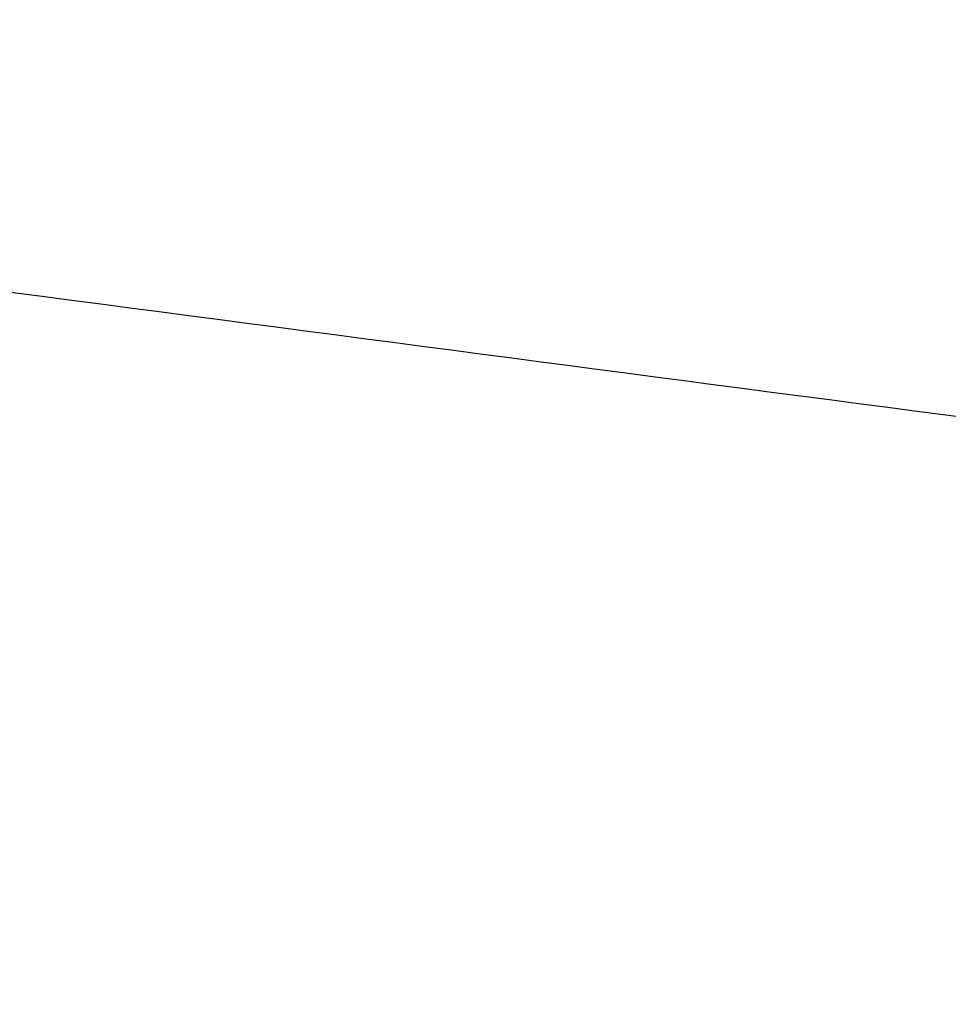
# Model space of a CAD drawing. Header units: millimetres. Extents: x 3323 to 3817, y 1335 to 1858.
# Tile 116 of 256: x 3364.355 to 3365.035, y 1643.455 to 1644.175. Entities that reach past the tile are written whole.
import ezdxf

# ---------------------------------------------------------------- set-up
doc = ezdxf.new("R2010")
doc.units = ezdxf.units.MM
doc.layers.get('0').update_dxf_attribs({"true_color": 0x000000})
doc.layers.add('IGES level 0', color=7, linetype='Continuous', true_color=0x000000)

msp = doc.modelspace()

# ---------------------------------------------------------------- linework, layer by layer
for points in [[(3338.45588, 1648.30606, 375.18833), (3338.45588, 1647.25908, 345.2066), (3368.21606, 1643.47574, 345.33872)], [(3337.96546, 1644.16441, 375.33296), (3337.96546, 1643.11742, 345.35123), (3367.78171, 1639.80413, 345.46694)]]:
    msp.add_rational_spline(points, [1, 0.707106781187, 1], degree=2)
at = {"layer": 'IGES level 0'}
msp.add_open_spline([(3371.10762, 1669.1309, 386.51263), (3371.09313, 1668.43374, 386.49229), (3371.12219, 1667.30879, 386.51054), (3371.24328, 1665.02787, 386.61048), (3371.43707, 1660.4084, 386.90439), (3371.1933, 1650.11536, 387.44872), (3369.66561, 1626.57816, 387.88335), (3367.3077, 1593.33848, 388.65044), (3364.52453, 1551.87939, 390.30101), (3364.28683, 1511.26505, 392.10769), (3369.56529, 1480.55958, 393.34309), (3377.99201, 1454.55904, 394.08226), (3385.66459, 1432.47606, 394.34721), (3389.73779, 1419.0331, 394.41794), (3391.53379, 1412.67363, 394.43578), (3392.18329, 1410.25665, 394.43911), (3392.35597, 1409.60306, 394.43987)], degree=3, knots=[0, 0, 0, 0, 0.25, 0.5, 1, 2, 3, 4, 5, 6, 7, 8, 9, 9.5, 9.75, 10, 10, 10, 10], dxfattribs=at)

doc.saveas('drawing.dxf')
